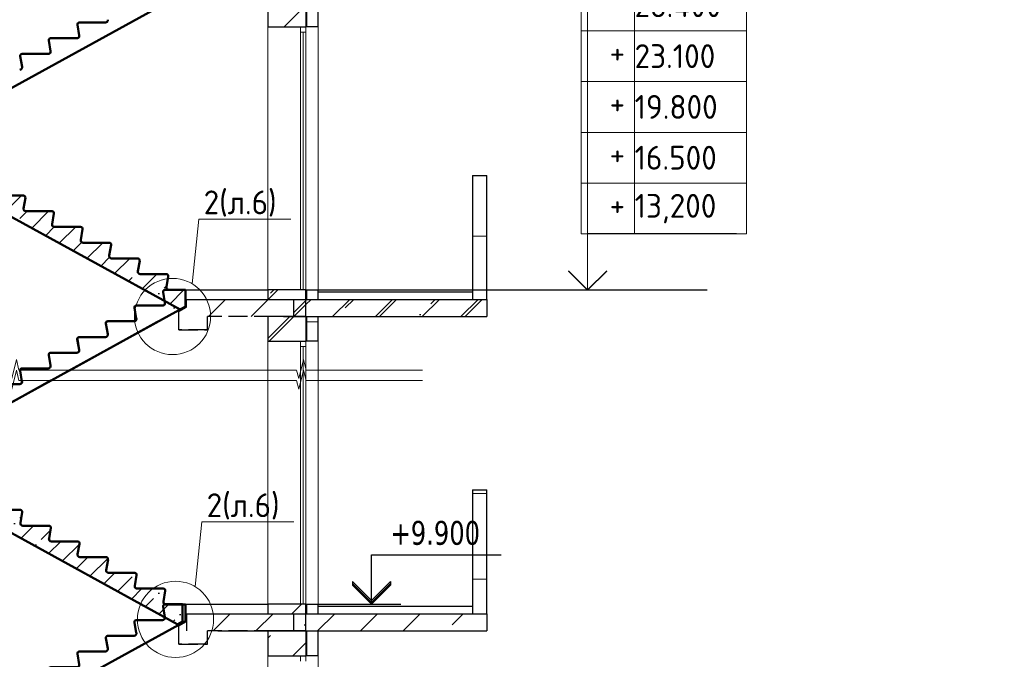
# Model space of a CAD drawing. Header units: millimetres. Extents: x 259029 to 2494469, y -731578 to -57567.
# Tile 114 of 207: x 375879 to 386213, y -547649 to -540937. Entities that reach past the tile are written whole.
import ezdxf
from ezdxf import colors
from ezdxf.entities.mleader import LeaderData, LeaderLine
from ezdxf.math import Vec2, Vec3

# ---------------------------------------------------------------- set-up
doc = ezdxf.new("R2010")
doc.units = ezdxf.units.MM
doc.linetypes.add('______2', pattern=[270, 200, -70])
doc.layers.get('Defpoints').update_dxf_attribs({"color": 140})
for name, color, linetype, lineweight in [('RAZMER', 100, 'Continuous', 15), ('Standard', 7, 'Continuous', 25), ('АС-Таблицы', 7, 'Continuous', 20), ('Выноски', 20, 'Continuous', 20), ('Общий01', 7, 'Continuous', 13), ('отметки', 243, 'Continuous', 18), ('ПЛИТА', 152, 'Continuous', 35), ('Размеры кладочные', 3, 'Continuous', 20), ('РАЗРЕЗЫ', 10, 'Continuous', 60), ('Символы 0.20', 1, 'Continuous', 20), ('Стена', 7, 'Continuous', 50), ('Стена_ бетон несущ.', 253, 'Continuous', 70)]:
    doc.layers.add(name, color=color, linetype=linetype, lineweight=lineweight)
doc.styles.add('TAHOMA', font='tahoma.ttf')
doc.styles.add('ГОСТ', font='GOST_Common.ttf')
pattern_1 = [(45, (-449245.4, -191107), (-449.0128, 449.0128), []), (45, (-448796.4, -191107), (-449.0128, 449.0128), [793.75, -158.75, 0, -158.75])]
pattern_2 = [(45, (-449245.4, -210907), (-449.0128, 449.0128), []), (45, (-448796.4, -210907), (-449.0128, 449.0128), [793.75, -158.75, 0, -158.75])]
pattern_3 = [(0, (369266.14, -568857.86), (450, 450), [450, -450]), (90, (369266.14, -568857.86), (-450, 450), [450, -450])]
pattern_4 = [(0, (369266.14, -588657.86), (450, 450), [450, -450]), (90, (369266.14, -588657.86), (-450, 450), [450, -450])]

# ---------------------------------------------------------------- blocks, each defined once
blk = doc.blocks.new('*T247')
at = {"layer": 'Defpoints', "color": 8, "linetype": 'ByBlock', "lineweight": 0, "transparency": 16777216}
for p, q in [((0, 0), (1734, 0)), ((0, 0), (0, -3733)), ((561, 0), (561, -3733)), ((1734, 0), (1734, -3733)), ((0, -533), (1734, -533)), ((0, -1067), (1734, -1067)), ((0, -1600), (1734, -1600)), ((0, -2133), (1734, -2133)), ((0, -2667), (1734, -2667)), ((0, -3200), (1734, -3200)), ((0, -3733), (1734, -3733))]:
    blk.add_line(p, q, dxfattribs=at)
at = {"layer": 'АС-Таблицы', "color": 0, "transparency": 16777216, "char_height": 250, "style": 'ГОСТ'}
for s, insert, width, attachment_point in [('33.000', (561, -267), 1173.09, 4), ('+', (461, -633), 361.22, 3), ('29.700', (561, -800), 1173.09, 4), ('+', (461, -1167), 361.22, 3), ('26.400', (561, -1333), 1173.09, 4), ('+', (461, -1700), 361.22, 3), ('23.100', (561, -1867), 1173.09, 4), ('+', (461, -2233), 361.22, 3), ('19.800', (561, -2400), 1173.09, 4), ('16.500', (561, -2933), 1173.09, 4), ('+', (461, -2767), 361.22, 3), ('13,200', (561, -3467), 1173.09, 4), ('+', (461, -3300), 361.22, 3)]:
    blk.add_mtext(s, dxfattribs=dict(at, insert=insert, width=width, attachment_point=attachment_point))
blk = doc.blocks.new('_None')
blk = doc.blocks.new('НОВЫЙ')
at = {"layer": 'Standard', "color": 5, "linetype": 'Continuous', "lineweight": 50, "transparency": 33554687}
for p, q in [((381795, -472257), (381776, -472146)), ((381796, -472122), (382011, -472122)), ((382011, -472122), (381835, -472122)), ((382011, -472122), (382011, -472298)), ((378952, -473979), (382011, -472298)), ((381495, -472422), (381476, -472311)), ((381496, -472287), (381771, -472287)), ((381196, -472452), (381471, -472452)), ((381195, -472587), (381176, -472476)), ((380895, -472752), (380876, -472641)), ((380896, -472617), (381171, -472617)), ((380595, -472917), (380576, -472806)), ((380596, -472782), (380871, -472782)), ((380295, -473082), (380276, -472971)), ((380296, -472947), (380571, -472947)), ((379995, -473247), (379976, -473136)), ((379996, -473112), (380271, -473112)), ((379696, -473277), (379971, -473277)), ((379695, -473412), (379676, -473301)), ((379395, -473577), (379376, -473466)), ((379396, -473442), (379671, -473442)), ((379095, -473742), (379076, -473631)), ((379096, -473607), (379371, -473607)), ((378895, -473772), (378895, -473837)), ((378895, -473772), (378895, -473948)), ((378895, -473772), (379071, -473772))]:
    blk.add_line(p, q, dxfattribs=at)
for centre, radius, start, end in [((381796, -472142), 20, 90, 191.3099), ((381771, -472262), 25, 270, 11.3099), ((381496, -472307), 20, 90, 191.3099), ((381196, -472472), 20, 90, 191.3099), ((381471, -472427), 25, 270, 11.3099), ((380896, -472637), 20, 90, 191.3099), ((381171, -472592), 25, 270, 11.3099), ((380871, -472757), 25, 270, 11.3099), ((380596, -472802), 20, 90, 191.3099), ((380296, -472967), 20, 90, 191.3099), ((380571, -472922), 25, 270, 11.3099), ((380271, -473087), 25, 270, 11.3099), ((379996, -473132), 20, 90, 191.3099), ((379696, -473297), 20, 90, 191.3099), ((379971, -473252), 25, 270, 11.3099), ((379396, -473462), 20, 90, 191.3099), ((379671, -473417), 25, 270, 11.3099), ((379371, -473582), 25, 270, 11.3099), ((379096, -473627), 20, 90, 191.3099), ((379071, -473747), 25, 270, 11.3099)]:
    blk.add_arc(centre, radius, start, end, dxfattribs=at)
at = {"layer": 'РАЗРЕЗЫ', "color": 5, "lineweight": 35}
for p, q in [((382011, -472298), (382011, -472122)), ((382011, -472298), (382011, -472298)), ((378895, -473948), (378895, -473772)), ((378952, -473979), (378895, -473948))]:
    blk.add_line(p, q, dxfattribs=at)
blk = doc.blocks.new('марш2')
at = {"layer": 'РАЗРЕЗЫ', "lineweight": -2}
h = blk.add_hatch(dxfattribs=at)
h.set_pattern_fill('ANSI35', color=256, scale=50)
h.paths.add_polyline_path([(519267, -473418), (519247, -473532, 0.457423), (519272, -473560), (519547, -473560, -0.457423), (519567, -473583), (519547, -473697, 0.457423), (519572, -473725), (519847, -473725, -0.457423), (519867, -473748), (519847, -473862, 0.457423), (519872, -473890), (520147, -473890, -0.457423), (520167, -473913), (520147, -474027, 0.457423), (520172, -474055), (520447, -474055, -0.457423), (520467, -474078), (520447, -474192, 0.457423), (520472, -474220), (520747, -474220, -0.457423), (520767, -474243), (520747, -474357, 0.457423), (520772, -474385), (521047, -474385, -0.457423), (521067, -474408), (521047, -474522, 0.457423), (521072, -474550), (521347, -474550, -0.457423), (521367, -474573), (521347, -474687, 0.457423), (521372, -474715), (521647, -474715, -0.457423), (521667, -474738), (521647, -474852, 0.457423), (521672, -474880), (521947, -474880, -0.457423), (521967, -474903), (521947, -475017, 0.457423), (521972, -475045), (522148, -475045), (522148, -475221), (522090, -475253), (519031, -473571), (519031, -473395), (519247, -473395, -0.457187)])
at = {"layer": 'РАЗРЕЗЫ', "color": 2, "lineweight": -2, "xscale": -1}
blk.add_blockref('НОВЫЙ', (901043, -1273), dxfattribs=at)

msp = doc.modelspace()

# ---------------------------------------------------------------- hatches: boundary and pattern name
at = {"layer": 'Standard', "linetype": 'Continuous', "lineweight": 13}
h = msp.add_hatch(dxfattribs=at)
h.set_pattern_fill('____', scale=450, style=0, pattern_type=2)
h.set_pattern_definition(pattern_3)
h.paths.add_polyline_path([(380632.8, -543871.9), (380782.8, -543871.9), (380782.8, -542571.9), (380632.8, -542571.9)], flags=0)
h = msp.add_hatch(dxfattribs=at)
h.set_pattern_fill('____', scale=450, style=0, pattern_type=2)
h.set_pattern_definition(pattern_4)
h.paths.add_polyline_path([(380632.8, -543871.9), (380782.8, -543871.9), (380782.8, -542571.9), (380632.8, -542571.9)], flags=0)
h = msp.add_hatch(dxfattribs=at)
h.set_pattern_fill('____', scale=450, style=0, pattern_type=2)
h.set_pattern_definition(pattern_3)
h.paths.add_polyline_path([(379012.8, -544311.9), (379012.8, -544051.9), (378892.8, -544051.9), (378892.8, -544311.9)], flags=0)
h = msp.add_hatch(dxfattribs=at)
h.set_pattern_fill('____', scale=450, style=0, pattern_type=2)
h.set_pattern_definition(pattern_4)
h.paths.add_polyline_path([(379012.8, -544311.9), (379012.8, -544051.9), (378892.8, -544051.9), (378892.8, -544311.9)], flags=0)
h = msp.add_hatch(dxfattribs=at)
h.set_pattern_fill('____', scale=450, style=0, pattern_type=2)
h.set_pattern_definition(pattern_3)
h.paths.add_polyline_path([(380632.8, -547171.9), (380782.8, -547171.9), (380782.8, -545871.9), (380632.8, -545871.9)], flags=0)
at = {"layer": 'Стена_ бетон несущ.', "linetype": 'Continuous', "lineweight": 13}
h = msp.add_hatch(dxfattribs=at)
h.set_pattern_fill('ANSI35', color=9, scale=100, style=0)
h.set_pattern_definition(pattern_2)
h.paths.add_polyline_path([(378882.8, -541011.9), (378882.8, -540751.9), (378482.8, -540751.9), (378482.8, -541011.9)], flags=0)
at = {"layer": 'Стена_ бетон несущ.', "linetype": 'Continuous', "lineweight": 25}
h = msp.add_hatch(dxfattribs=at)
h.set_pattern_fill('ANSI35', scale=100, style=0)
h.set_pattern_definition(pattern_2)
h.paths.add_polyline_path([(377382.8, -544051.9), (378752.9, -544051.9), (378752.9, -543871.9), (377382.8, -543871.9)])
at = {"layer": 'Стена_ бетон несущ.', "linetype": 'Continuous', "lineweight": 13}
h = msp.add_hatch(dxfattribs=at)
h.set_pattern_fill('ANSI35', color=9, scale=100, style=0)
h.set_pattern_definition(pattern_1)
h.paths.add_polyline_path([(378482.8, -543871.9), (378882.8, -543871.9), (378882.8, -543771.9), (378482.8, -543771.9)], flags=0)
h = msp.add_hatch(dxfattribs=at)
h.set_pattern_fill('ANSI35', color=9, scale=100, style=0)
h.set_pattern_definition(pattern_2)
h.paths.add_polyline_path([(378482.8, -543871.9), (378882.8, -543871.9), (378882.8, -543771.9), (378482.8, -543771.9)], flags=0)
h = msp.add_hatch(dxfattribs=at)
h.set_pattern_fill('ANSI35', scale=100, style=0)
h.set_pattern_definition(pattern_1)
h.paths.add_polyline_path([(378752.9, -544051.9), (378882.8, -544051.9), (378882.8, -543871.9), (378752.9, -543871.9)], flags=0)
h = msp.add_hatch(dxfattribs=at)
h.set_pattern_fill('ANSI35', scale=100, style=0)
h.set_pattern_definition(pattern_2)
h.paths.add_polyline_path([(378752.9, -544051.9), (378882.8, -544051.9), (378882.8, -543871.9), (378752.9, -543871.9)], flags=0)
at = {"layer": 'Стена_ бетон несущ.', "linetype": 'Continuous', "lineweight": 25}
h = msp.add_hatch(dxfattribs=at)
h.set_pattern_fill('ANSI35', scale=100, style=0)
h.set_pattern_definition(pattern_1)
h.paths.add_polyline_path([(378882.8, -543871.9), (378882.8, -544051.9), (380782.8, -544051.9), (380782.8, -543871.9)])
h = msp.add_hatch(dxfattribs=at)
h.set_pattern_fill('ANSI35', scale=100, style=0)
h.set_pattern_definition(pattern_2)
h.paths.add_polyline_path([(378882.8, -543871.9), (378882.8, -544051.9), (380782.8, -544051.9), (380782.8, -543871.9)])
at = {"layer": 'Стена_ бетон несущ.', "linetype": 'Continuous', "lineweight": 13}
h = msp.add_hatch(dxfattribs=at)
h.set_pattern_fill('ANSI35', color=9, scale=100, style=0)
h.set_pattern_definition(pattern_1)
h.paths.add_polyline_path([(378882.8, -544311.9), (378882.8, -544051.9), (378482.8, -544051.9), (378482.8, -544311.9)], flags=0)
h = msp.add_hatch(dxfattribs=at)
h.set_pattern_fill('ANSI35', color=9, scale=100, style=0)
h.set_pattern_definition(pattern_2)
h.paths.add_polyline_path([(378882.8, -544311.9), (378882.8, -544051.9), (378482.8, -544051.9), (378482.8, -544311.9)], flags=0)
h = msp.add_hatch(dxfattribs=at)
h.set_pattern_fill('ANSI35', color=9, scale=100, style=0)
h.set_pattern_definition(pattern_1)
h.paths.add_polyline_path([(378482.8, -547171.9), (378882.8, -547171.9), (378882.8, -547071.9), (378482.8, -547071.9)], flags=0)
at = {"layer": 'Стена_ бетон несущ.', "linetype": 'Continuous', "lineweight": 25}
h = msp.add_hatch(dxfattribs=at)
h.set_pattern_fill('ANSI35', scale=100, style=0)
h.set_pattern_definition([(45, (-448995.34, -191107), (-449.0128, 449.0128), []), (45, (-448546.3, -191107), (-449.0128, 449.0128), [793.75, -158.75, 0, -158.75])])
h.paths.add_polyline_path([(377632.9, -547351.9), (379003, -547351.9), (379003, -547171.9), (377632.9, -547171.9)])
h = msp.add_hatch(dxfattribs=at)
h.set_pattern_fill('ANSI35', scale=100, style=0)
h.set_pattern_definition(pattern_1)
h.paths.add_polyline_path([(378882.8, -547171.9), (378882.8, -547351.9), (380782.8, -547351.9), (380782.8, -547171.9)])
at = {"layer": 'Стена_ бетон несущ.', "linetype": 'Continuous', "lineweight": 13}
h = msp.add_hatch(dxfattribs=at)
h.set_pattern_fill('ANSI35', color=9, scale=100, style=0)
h.set_pattern_definition(pattern_1)
h.paths.add_polyline_path([(378882.8, -547611.9), (378882.8, -547351.9), (378482.8, -547351.9), (378482.8, -547611.9)], flags=0)

# ---------------------------------------------------------------- linework, layer by layer
at = {"color": 0}
for p, q in [((379012.8, -543771.9), (383095.6, -543771.9)), ((378919.8, -547070.9), (379878.1, -547070.9))]:
    msp.add_line(p, q, dxfattribs=at)
at = {"layer": 'RAZMER', "color": 30, "ltscale": 100}
for p, q in [((381839.7, -543327.2, 0), (381839.7, -539986.2, 0)), ((381839.7, -541052.9, 0), (383402.2, -541052.9, 0)), ((381839.7, -541586.2, 0), (383402.2, -541586.2, 0)), ((381839.7, -542119.5, 0), (383402.2, -542119.5, 0)), ((381839.7, -542652.9, 0), (383402.2, -542652.9, 0)), ((381839.7, -543180.9, 0), (383402.2, -543180.9, 0))]:
    msp.add_line(p, q, dxfattribs=at)
at = {"layer": 'RAZMER'}
msp.add_line((381839.7, -543171.9, 0), (381839.7, -543771.9), dxfattribs=at)
at = {"layer": 'Standard', "color": 5, "linetype": 'Continuous', "lineweight": 50, "transparency": 33554687}
for p, q in [((374560.2, -542329.5), (377411.1, -540762.2)), ((376503.6, -540967.1), (376778.7, -540967.1)), ((376503.2, -541102.2), (376484, -540991)), ((376203.2, -541267.2), (376184, -541156)), ((376203.6, -541132.1), (376478.7, -541132.1)), ((375903.2, -541432.2), (375884, -541321)), ((375903.6, -541297.1), (376178.7, -541297.1))]:
    msp.add_line(p, q, dxfattribs=at)
at = {"layer": 'Standard', "color": 7, "linetype": 'Continuous', "lineweight": 13}
for p, q in [((378826.8, -541011.9), (378826.8, -541067.9)), ((378826.8, -541067.9), (378826.8, -543771.9)), ((378826.8, -541067.9), (378826.8, -543771.9)), ((378826.8, -541067.9), (378882.8, -541067.9)), ((378854.8, -543770.9), (378854.8, -541067.9)), ((378854.8, -543770.9), (378854.8, -541067.9)), ((378882.8, -541067.9), (378882.8, -541011.9)), ((378882.8, -543771.9), (378882.8, -541067.9)), ((378882.8, -543771.9), (378882.8, -541067.9)), ((378826.8, -544311.9), (378826.8, -544367.9)), ((378826.8, -544311.9), (378826.8, -544367.9)), ((378826.8, -544367.9), (378826.8, -547071.9)), ((378826.8, -544367.9), (378882.8, -544367.9)), ((378826.8, -544367.9), (378826.8, -547071.9)), ((378826.8, -544367.9), (378882.8, -544367.9)), ((378854.8, -547070.9), (378854.8, -544367.9)), ((378854.8, -547070.9), (378854.8, -544367.9)), ((378882.8, -544367.9), (378882.8, -544311.9)), ((378882.8, -544367.9), (378882.8, -544311.9)), ((378882.8, -547071.9), (378882.8, -544367.9)), ((378882.8, -547071.9), (378882.8, -544367.9)), ((378826.8, -547611.9), (378826.8, -547667.9)), ((378882.8, -547667.9), (378882.8, -547611.9))]:
    msp.add_line(p, q, dxfattribs=at)
at = {"layer": 'Standard', "color": 7, "linetype": '______2', "lineweight": 30}
for p, q in [((377629.2, -543953.7), (377629.2, -543871.9)), ((377549, -543997.9), (377629.2, -543953.7)), ((377549, -544191.9), (377549, -543997.9)), ((377849, -544191.9), (377849, -544051.9)), ((378539, -544051.9), (377849, -544051.9)), ((377549, -544191.9), (377549, -544096.9)), ((377849, -544191.9), (377549, -544191.9)), ((377849, -544191.9), (377549, -544191.9)), ((377549, -544191.9), (377849, -544191.9)), ((377849, -544191.9), (377549, -544191.9)), ((377629.2, -547253.7), (377629.2, -547171.9)), ((377549, -547297.9), (377629.2, -547253.7)), ((377549, -547491.9), (377549, -547297.9)), ((377849, -547491.9), (377849, -547351.9)), ((378539, -547351.9), (377849, -547351.9)), ((377549, -547491.9), (377549, -547396.9)), ((377849, -547491.9), (377549, -547491.9)), ((377849, -547491.9), (377549, -547491.9)), ((377549, -547491.9), (377849, -547491.9)), ((377849, -547491.9), (377549, -547491.9))]:
    msp.add_line(p, q, dxfattribs=at)
at = {"layer": 'Standard', "color": 7, "linetype": 'Continuous', "lineweight": 25}
for p, q in [((378882.8, -544051.9), (378882.8, -543871.9)), ((378882.8, -544051.9), (378882.8, -543871.9)), ((379571.4, -547071.9), (379571.4, -546551.9)), ((379571.4, -546551.9), (380931.4, -546551.9)), ((379371.4, -546831.9), (379571.4, -547031.9)), ((379371.4, -546831.9), (379371.4, -546851.9)), ((379571.4, -547051.9), (379371.4, -546851.9)), ((379371.4, -546851.9), (379371.4, -546871.9)), ((379571.4, -547031.9), (379771.4, -546831.9)), ((379771.4, -546851.9), (379571.4, -547051.9)), ((379771.4, -546831.9), (379771.4, -546851.9)), ((379771.4, -546851.9), (379771.4, -546871.9)), ((379571.4, -547071.9), (379371.4, -546871.9)), ((379771.4, -546871.9), (379571.4, -547071.9)), ((378882.8, -547351.9), (378882.8, -547171.9))]:
    msp.add_line(p, q, dxfattribs=at)
at = {"layer": 'Standard', "color": 1, "linetype": 'Continuous', "lineweight": 50, "transparency": 33554687}
for p, q in [((377102.4, -544072), (377083.2, -543960.9)), ((376407.5, -544613.4), (377318.4, -544112.7)), ((376802.4, -544237), (376783.2, -544125.9)), ((376802.8, -544101.9), (377077.9, -544101.9)), ((376502.8, -544266.9), (376777.9, -544266.9)), ((376502.4, -544402), (376483.2, -544290.9)), ((376202.4, -544567), (376183.2, -544455.9)), ((376202.8, -544431.9), (376477.9, -544431.9)), ((375902.8, -544596.9), (376177.9, -544596.9)), ((374792, -545501.4), (376206.2, -544724)), ((375902.4, -544732), (375901, -544724))]:
    msp.add_line(p, q, dxfattribs=at)
at = {"layer": 'Standard', "color": 5, "linetype": 'Continuous', "lineweight": 50, "transparency": 33554687}
for centre, radius, start, end in [((376503.6, -540987.1), 20, 90, 191.30993), ((376778.7, -540942.1), 25, 270, 11.30993), ((376203.6, -541152.1), 20, 90, 191.30993), ((376478.7, -541107.1), 25, 270, 11.30993), ((376178.7, -541272.1), 25, 270, 11.30993), ((375903.6, -541317.1), 20, 90, 191.30993), ((375878.7, -541437.1), 25, 270, 11.30993)]:
    msp.add_arc(centre, radius, start, end, dxfattribs=at)
at = {"layer": 'Standard', "color": 1, "linetype": 'Continuous', "lineweight": 50, "transparency": 33554687}
for centre, radius, start, end in [((377102.8, -543956.9), 20, 90, 191.30993), ((377077.9, -544076.9), 25, 270, 11.30993), ((376802.8, -544121.9), 20, 90, 191.30993), ((376502.8, -544286.9), 20, 90, 191.30993), ((376777.9, -544241.9), 25, 270, 11.30993), ((376202.8, -544451.9), 20, 90, 191.30993), ((376477.9, -544406.9), 25, 270, 11.30993), ((375902.8, -544616.9), 20, 90, 169.72002), ((376177.9, -544571.9), 25, 270, 11.30993), ((375877.9, -544736.9), 25, 270, 11.30993)]:
    msp.add_arc(centre, radius, start, end, dxfattribs=at)
at = {"layer": 'Общий01', "color": 7, "linetype": 'Continuous', "lineweight": 25}
for p, q in [((377414.1, -543771.9), (378482.8, -543771.9)), ((377423.2, -543771.9), (378482.8, -543771.9)), ((377619.2, -543771.9), (378482.8, -543771.9)), ((377628.3, -543871.9), (380782.8, -543871.9)), ((377628.3, -543871.9), (380782.8, -543871.9)), ((379012.8, -543791.9), (380632.8, -543791.9)), ((379012.8, -543791.9), (380632.8, -543791.9)), ((378648.8, -544051.9), (380782.8, -544051.9)), ((377382.8, -547071.9), (378482.8, -547071.9)), ((377619.2, -547071.9), (378482.8, -547071.9)), ((377632.9, -547351.9), (377632.9, -547171.9)), ((377682.8, -547171.9), (380782.8, -547171.9)), ((379012.8, -547091.9), (380632.8, -547091.9)), ((377958.9, -547351.9), (380782.8, -547351.9))]:
    msp.add_line(p, q, dxfattribs=at)
at = {"layer": 'отметки', "linetype": 'Continuous', "lineweight": 25, "ltscale": 100}
msp.add_lwpolyline([(381639.7, -543571.9), (381839.7, -543771.9), (382039.7, -543571.9)], dxfattribs=at)
at = {"layer": 'отметки', "linetype": 'Continuous', "lineweight": 25, "ltscale": 100, "elevation": 0}
msp.add_lwpolyline([(381639.7, -543574.6), (381839.7, -543774.6), (382039.7, -543574.6)], dxfattribs=at)
at = {"layer": 'ПЛИТА', "color": 0, "lineweight": 0}
for p, q in [((377619.2, -543821.9), (377619.2, -543771.9)), ((377619.2, -547121.9), (377619.2, -547071.9))]:
    msp.add_line(p, q, dxfattribs=at)
at = {"layer": 'ПЛИТА', "color": 0, "lineweight": 30}
for p, q in [((377629.2, -543871.9), (378539, -543871.9)), ((377629.2, -547171.9), (378539, -547171.9))]:
    msp.add_line(p, q, dxfattribs=at)
at = {"layer": 'Размеры кладочные'}
for points in [[(377093.3, -544613.4), (375870.4, -544613.4), (375844.8, -544503), (375796, -544703.3), (375768.5, -544613.4), (374079.4, -544613.4)], [(380107.1, -544613.4), (378884.3, -544613.4), (378858.7, -544503), (378809.8, -544703.3), (378782.3, -544613.4), (377093.3, -544613.4)], [(377093.3, -544724), (375870.4, -544724), (375844.8, -544613.6), (375796, -544813.9), (375768.5, -544724), (374079.4, -544724)], [(380107.1, -544724), (378884.3, -544724), (378858.7, -544613.6), (378809.8, -544813.9), (378782.3, -544724), (377093.3, -544724)]]:
    msp.add_lwpolyline(points, dxfattribs=at)
at = {"layer": 'РАЗРЕЗЫ', "color": 2, "lineweight": -2}
for p, q in [((377472, -544028.8), (377619.2, -543947.8)), ((377472, -547328.8), (377619.2, -547247.8))]:
    msp.add_line(p, q, dxfattribs=at)
at = {"layer": 'Символы 0.20'}
for centre in [(377482.6, -544051.9), (377514, -547230.1)]:
    msp.add_circle(centre, 400, dxfattribs=at)
at = {"layer": 'Стена', "color": 34, "linetype": 'Continuous', "lineweight": 25}
for p, q in [((378892.8, -541011.9), (378892.8, -540751.9)), ((379012.8, -541011.9), (379012.8, -540751.9)), ((379012.8, -541011.9), (378882.8, -541011.9)), ((380632.8, -542571.9), (380632.8, -543871.9)), ((380632.8, -542571.9), (380632.8, -543871.9)), ((380632.8, -542571.9), (380782.8, -542571.9)), ((380782.8, -543871.9), (380782.8, -542571.9)), ((380782.8, -543871.9), (380782.8, -542571.9)), ((378882.8, -543771.9), (379012.8, -543771.9)), ((378882.8, -543771.9), (379012.8, -543771.9)), ((378892.8, -543871.9), (378892.8, -543771.9)), ((378892.8, -543871.9), (378892.8, -543771.9)), ((379012.8, -543871.9), (379012.8, -543771.9)), ((379012.8, -543871.9), (379012.8, -543771.9)), ((378892.8, -544311.9), (378892.8, -544051.9)), ((378892.8, -544311.9), (378892.8, -544051.9)), ((379012.8, -544311.9), (379012.8, -544051.9)), ((379012.8, -544311.9), (379012.8, -544051.9)), ((379012.8, -544311.9), (378882.8, -544311.9)), ((379012.8, -544311.9), (378882.8, -544311.9)), ((380632.8, -545871.9), (380782.8, -545871.9)), ((380632.8, -545871.9), (380632.8, -547171.9)), ((380782.8, -547171.9), (380782.8, -545871.9)), ((378882.8, -547071.9), (379012.8, -547071.9)), ((378892.8, -547171.9), (378892.8, -547071.9)), ((379012.8, -547171.9), (379012.8, -547071.9)), ((378892.8, -547611.9), (378892.8, -547351.9)), ((379012.8, -547611.9), (379012.8, -547351.9)), ((379012.8, -547611.9), (378882.8, -547611.9))]:
    msp.add_line(p, q, dxfattribs=at)
at = {"layer": 'Стена', "color": 34, "linetype": 'Continuous', "lineweight": 13}
for p, q in [((379012.8, -543771.9), (379012.8, -541011.9)), ((379012.8, -543771.9), (379012.8, -541011.9)), ((379012.8, -547071.9), (379012.8, -544311.9)), ((379012.8, -547071.9), (379012.8, -544311.9)), ((379012.8, -550371.9), (379012.8, -547611.9))]:
    msp.add_line(p, q, dxfattribs=at)
at = {"layer": 'Стена_ бетон несущ.', "color": 9, "linetype": 'Continuous', "lineweight": 25}
for p, q in [((378482.8, -540751.9), (378482.8, -541011.9)), ((378882.8, -540751.9), (378882.8, -541011.9)), ((378482.8, -541011.9), (378882.8, -541011.9)), ((378482.8, -543771.9), (378482.8, -543871.9)), ((378882.8, -543771.9), (378482.8, -543771.9)), ((378482.8, -543771.9), (378482.8, -543871.9)), ((378882.8, -543771.9), (378482.8, -543771.9)), ((378482.8, -543771.9), (378482.8, -543871.9)), ((378882.8, -543871.9), (378882.8, -543771.9)), ((378882.8, -543871.9), (378882.8, -543771.9)), ((378882.8, -544051.9), (378482.8, -544051.9)), ((378882.8, -544051.9), (378482.8, -544051.9)), ((378882.8, -544051.9), (378482.8, -544051.9)), ((378882.8, -544051.9), (378482.8, -544051.9)), ((378482.8, -544051.9), (378482.8, -544311.9)), ((378482.8, -544051.9), (378482.8, -544311.9)), ((378882.8, -544051.9), (378882.8, -544311.9)), ((378882.8, -544051.9), (378882.8, -544311.9)), ((378482.8, -544311.9), (378882.8, -544311.9)), ((378482.8, -544311.9), (378882.8, -544311.9)), ((378482.8, -547071.9), (378482.8, -547171.9)), ((378882.8, -547071.9), (378482.8, -547071.9)), ((378482.8, -547071.9), (378482.8, -547171.9)), ((378882.8, -547171.9), (378882.8, -547071.9)), ((378882.8, -547351.9), (378482.8, -547351.9)), ((378882.8, -547351.9), (378482.8, -547351.9)), ((378482.8, -547351.9), (378482.8, -547611.9)), ((378882.8, -547351.9), (378882.8, -547611.9)), ((378482.8, -547611.9), (378882.8, -547611.9))]:
    msp.add_line(p, q, dxfattribs=at)
at = {"layer": 'Стена_ бетон несущ.', "color": 9, "linetype": 'Continuous', "lineweight": 13}
for p, q in [((378482.8, -541011.9), (378482.8, -543771.9)), ((378482.8, -541011.9), (378482.8, -543771.9)), ((378482.8, -544311.9), (378482.8, -547071.9)), ((378482.8, -544311.9), (378482.8, -547071.9)), ((378482.8, -547611.9), (378482.8, -550371.9))]:
    msp.add_line(p, q, dxfattribs=at)
at = {"layer": 'Стена_ бетон несущ.', "color": 7, "linetype": 'Continuous', "lineweight": 25}
for p, q in [((378752.9, -543871.9), (378752.9, -544051.9)), ((378752.9, -543871.9), (378752.9, -544051.9)), ((378882.8, -544051.9), (378882.8, -543871.9)), ((378882.8, -544051.9), (378882.8, -543871.9)), ((380782.8, -543871.9), (380782.8, -544051.9)), ((380782.8, -543871.9), (380782.8, -544051.9)), ((378752.9, -547171.9), (378752.9, -547351.9)), ((378882.8, -547351.9), (378882.8, -547171.9)), ((380782.8, -547171.9), (380782.8, -547351.9))]:
    msp.add_line(p, q, dxfattribs=at)

# ---------------------------------------------------------------- block references
msp.add_blockref('*T247', (381771.3, -539452.6, 0))
at = {"layer": 'РАЗРЕЗЫ', "color": 2, "lineweight": -2}
for name, p in [('марш2', (-144528.6, -68727)), ('НОВЫЙ', (-4392.2, -71650.2)), ('марш2', (-144561.2, -72027)), ('НОВЫЙ', (-4392.2, -74950.2))]:
    msp.add_blockref(name, p, dxfattribs=at)

# ---------------------------------------------------------------- texts
at = {"layer": 'Standard', "color": 7, "linetype": 'Continuous', "lineweight": 25, "insert": (379771.4, -546451.9), "char_height": 250, "width": 1028.162, "attachment_point": 7, "style": 'TAHOMA'}
msp.add_mtext('{\\W0.86;+9.900}', dxfattribs=at)
at = {"layer": 'Выноски'}
note = msp.add_mtext_static_columns([''] * 2, width=18604.939, gutter_width=10240.1, height=0, dxfattribs=dict(at, insert=(295601.8, -509833), char_height=250, attachment_point=1, style='ГОСТ'))
for column, words in zip([note] + note.columns.linked_columns, ['\\pi8790.91665;Общие указания:\\P\\pi570.45,l346.2,t2000;1.^IСтроительство здания должно производиться в соответствии с проектом производства работ (ППР). при {\\H1.66663x; }\\P\\pi0,t346.2;отсутствии проекта ППР в производство строительно-монтажных работ запрещается. {\\H1.18896x; }\\P\\pi570.45,t2000;2.^IМонтаж сборных конструкций вести в соответствии с требованиями СП 70.13330.2012 "Несущие и {\\H1.54818x; }\\P\\pi0,t346.2;ограждающие конструкции "(акт.ред. СНиП 3.03.01-87*).{\\H1.62844x;\\C0; \\H0.61408x;\\P\\pi570.45,t2000;}3.^IВсе сварные работы следует вести в соответствии с ГОСТ 5264-80* "Ручная дуговая сварка.Соединения {\\H1.20169x; }\\P\\pi0,t346.2;сварные" и  ГОСТ 14098-2014 "Соединения сварные арматуры и закладных деталей железобетонных конструкций". {\\H1.54394x; }\\PСварку вести электродами типа Э42А. {\\H1.42985x;\\C0; \\H0.69937x;\\P\\pi570.45,t2000;}4.^IВсе металлические конструкции окрасить эмалью ПФ-1189 по ГОСТ 6465-79 в два слоя. Эмаль наносить на {\\H1.46788x; }\\P\\pi0,t346.2;грунтовку ГФ-021 по ГОСТ 25129-82 (первый слой - на заводе-изготовителе, второй слой - на монтаже).{\\H1.65521x;\\C0; \\H0.60415x;\\P\\pi10052.46968,l0,tz;\\H1.55946x; \\H0.64125x;\\P\\H1.64685x; \\H0.60722x;\\P\\pi812.5,l41.6675;\\H1.23852x; \\H0.80742x;\\P}', '']):
    column.text = words

# ---------------------------------------------------------------- leaders
at = {"layer": 'Символы 0.20'}
ml = msp.add_multileader_mtext('Standard', dxfattribs=at)
ml.set_content('3(л.6)', color=256, style='ГОСТ')
ml.set_leader_properties(color=256, linetype='ByLayer', lineweight=-1)
ml.set_arrow_properties(name='NONE')
ml.build(insert=Vec2(0, 0))
ml.multileader.update_dxf_attribs({"text_left_attachment_type": 6, "text_right_attachment_type": 6, "dogleg_length": 0.25, "arrow_head_size": 200, "scale": 100})
ctx = ml.context
ctx.base_point, ctx.scale, ctx.char_height, ctx.arrow_head_size, ctx.landing_gap_size, ctx.plane_origin = Vec3(356877.5, -543027), 100, 250, 200, 25, Vec3(357361.8, -543328.8)
ctx.left_attachment, ctx.right_attachment = 6, 6
notes = []
notes.append((ctx, [(0, (1, 1, 0), (356852.5, -543027), (1, 0), 25, [(0, [(356178.7, -542439)], 0, [])])]))
ctx.mtext.insert, ctx.mtext.width, ctx.mtext.defined_height, ctx.mtext.flow_direction = Vec3(356902.5, -542727), 1094.387, 742.8, 5
ml = msp.add_multileader_mtext('Standard', dxfattribs=at)
ml.set_content('2(л.6)', color=256, style='ГОСТ')
ml.set_leader_properties(color=256, linetype='ByLayer', lineweight=-1)
ml.set_arrow_properties(name='NONE')
ml.build(insert=Vec2(0, 0))
ml.multileader.update_dxf_attribs({"text_left_attachment_type": 6, "text_right_attachment_type": 6, "dogleg_length": 0.25, "arrow_head_size": 200, "scale": 100})
ctx = ml.context
ctx.base_point, ctx.scale, ctx.char_height, ctx.arrow_head_size, ctx.landing_gap_size, ctx.plane_origin = Vec3(373876.8, -543331.4), 100, 250, 200, 25, Vec3(376206.2, -543268.4)
ctx.left_attachment, ctx.right_attachment = 6, 6
notes.append((ctx, [(1, (1, 1, 0), (374701.8, -543331.4), (-1, 0), 25, [(0, [(374690.3, -542556.8)], 0, [])])]))
ctx.mtext.insert, ctx.mtext.width, ctx.mtext.defined_height, ctx.mtext.flow_direction = Vec3(373901.8, -543031.4), 1094.387, 742.8, 5
ml = msp.add_multileader_mtext('Standard', dxfattribs=at)
ml.set_content('1(л.6)', color=256, style='ГОСТ')
ml.set_leader_properties(color=256, linetype='ByLayer', lineweight=-1)
ml.set_arrow_properties(name='NONE')
ml.build(insert=Vec2(0, 0))
ml.multileader.update_dxf_attribs({"text_left_attachment_type": 6, "text_right_attachment_type": 6, "dogleg_length": 0.25, "arrow_head_size": 200, "scale": 100})
ctx = ml.context
ctx.base_point, ctx.scale, ctx.char_height, ctx.arrow_head_size, ctx.landing_gap_size, ctx.plane_origin = Vec3(359149.9, -542966.1), 100, 250, 200, 25, Vec3(360364.1, -545100.5)
ctx.left_attachment, ctx.right_attachment = 6, 6
notes.append((ctx, [(0, (1, 1, 0), (359124.9, -542966.1), (1, 0), 25, [(0, [(359053.1, -543645.4)], 0, [])])]))
ctx.mtext.insert, ctx.mtext.width, ctx.mtext.flow_direction = Vec3(359174.9, -542666.1), 792.21, 5
ml = msp.add_multileader_mtext('Standard', dxfattribs=at)
ml.set_content('2(л.6)', color=256, style='ГОСТ')
ml.set_leader_properties(color=256, linetype='ByLayer', lineweight=-1)
ml.set_arrow_properties(name='NONE')
ml.build(insert=Vec2(0, 0))
ml.multileader.update_dxf_attribs({"text_left_attachment_type": 6, "text_right_attachment_type": 6, "dogleg_length": 0.25, "arrow_head_size": 200, "scale": 100})
ctx = ml.context
ctx.base_point, ctx.scale, ctx.char_height, ctx.arrow_head_size, ctx.landing_gap_size, ctx.plane_origin = Vec3(377784.4, -543029.1), 100, 250, 200, 25, Vec3(378998.6, -545163.5)
ctx.left_attachment, ctx.right_attachment = 6, 6
notes.append((ctx, [(0, (1, 1, 0), (377759.4, -543029.1), (1, 0), 25, [(0, [(377687.6, -543708.5)], 0, [])])]))
ctx.mtext.insert, ctx.mtext.width, ctx.mtext.flow_direction = Vec3(377809.4, -542729.1), 792.21, 5
ml = msp.add_multileader_mtext('Standard', dxfattribs=at)
ml.set_content('4(л.6)', color=256, style='ГОСТ')
ml.set_leader_properties(color=256, linetype='ByLayer', lineweight=-1)
ml.set_arrow_properties(name='NONE')
ml.build(insert=Vec2(0, 0))
ml.multileader.update_dxf_attribs({"text_left_attachment_type": 6, "text_right_attachment_type": 6, "dogleg_length": 0.25, "arrow_head_size": 200, "scale": 100})
ctx = ml.context
ctx.base_point, ctx.scale, ctx.char_height, ctx.arrow_head_size, ctx.landing_gap_size, ctx.plane_origin = Vec3(373715.2, -544514.2), 100, 250, 200, 25, Vec3(376206.2, -546798.4)
ctx.left_attachment, ctx.right_attachment = 6, 6
notes.append((ctx, [(1, (1, 1, 0), (374565.2, -544514.2), (-1, 0), 25, [(0, [(374723, -545288.1)], 0, [])])]))
ctx.mtext.insert, ctx.mtext.width, ctx.mtext.defined_height, ctx.mtext.flow_direction = Vec3(373740.2, -544214.2), 1094.387, 742.8, 5
ml = msp.add_multileader_mtext('Standard', dxfattribs=at)
ml.set_content('3(л.6)', color=256, style='ГОСТ')
ml.set_leader_properties(color=256, linetype='ByLayer', lineweight=-1)
ml.set_arrow_properties(name='NONE')
ml.build(insert=Vec2(0, 0))
ml.multileader.update_dxf_attribs({"text_left_attachment_type": 6, "text_right_attachment_type": 6, "dogleg_length": 0.25, "arrow_head_size": 200, "scale": 100})
ctx = ml.context
ctx.base_point, ctx.scale, ctx.char_height, ctx.arrow_head_size, ctx.landing_gap_size, ctx.plane_origin = Vec3(356758.6, -546329.5), 100, 250, 200, 25, Vec3(357242.9, -546631.3)
ctx.left_attachment, ctx.right_attachment = 6, 6
notes.append((ctx, [(0, (1, 1, 0), (356733.6, -546329.5), (1, 0), 25, [(0, [(356059.8, -545741.6)], 0, [])])]))
ctx.mtext.insert, ctx.mtext.width, ctx.mtext.defined_height, ctx.mtext.flow_direction = Vec3(356783.6, -546029.5), 1094.387, 742.8, 5
ml = msp.add_multileader_mtext('Standard', dxfattribs=at)
ml.set_content('1(л.6)', color=256, style='ГОСТ')
ml.set_leader_properties(color=256, linetype='ByLayer', lineweight=-1)
ml.set_arrow_properties(name='NONE')
ml.build(insert=Vec2(0, 0))
ml.multileader.update_dxf_attribs({"text_left_attachment_type": 6, "text_right_attachment_type": 6, "dogleg_length": 0.25, "arrow_head_size": 200, "scale": 100})
ctx = ml.context
ctx.base_point, ctx.scale, ctx.char_height, ctx.arrow_head_size, ctx.landing_gap_size, ctx.plane_origin = Vec3(359149.9, -546266.1), 100, 250, 200, 25, Vec3(360364.1, -548400.5)
ctx.left_attachment, ctx.right_attachment = 6, 6
notes.append((ctx, [(0, (1, 1, 0), (359124.9, -546266.1), (1, 0), 25, [(0, [(359053.1, -546945.4)], 0, [])])]))
ctx.mtext.insert, ctx.mtext.width, ctx.mtext.flow_direction = Vec3(359174.9, -545966.1), 792.21, 5
ml = msp.add_multileader_mtext('Standard', dxfattribs=at)
ml.set_content('2(л.6)', color=256, style='ГОСТ')
ml.set_leader_properties(color=256, linetype='ByLayer', lineweight=-1)
ml.set_arrow_properties(name='NONE')
ml.build(insert=Vec2(0, 0))
ml.multileader.update_dxf_attribs({"text_left_attachment_type": 6, "text_right_attachment_type": 6, "dogleg_length": 0.25, "arrow_head_size": 200, "scale": 100})
ctx = ml.context
ctx.base_point, ctx.scale, ctx.char_height, ctx.arrow_head_size, ctx.landing_gap_size, ctx.plane_origin = Vec3(377815.8, -546207.3), 100, 250, 200, 25, Vec3(379029.9, -548341.8)
ctx.left_attachment, ctx.right_attachment = 6, 6
notes.append((ctx, [(0, (1, 1, 0), (377790.8, -546207.3), (1, 0), 25, [(0, [(377719, -546886.7)], 0, [])])]))
ctx.mtext.insert, ctx.mtext.width, ctx.mtext.flow_direction = Vec3(377840.8, -545907.3), 792.21, 5
for ctx, leaders in notes:
    for number, flags, end, landing, length, lines in leaders:
        leader = LeaderData()
        leader.index, (leader.has_last_leader_line, leader.has_dogleg_vector, leader.attachment_direction) = number, flags
        leader.last_leader_point, leader.dogleg_vector, leader.dogleg_length = Vec3(end), Vec3(landing), length
        for number, points, colour, breaks in lines:
            line = LeaderLine()
            line.index, line.vertices, line.color, line.breaks = number, Vec3.list(points), colors.encode_raw_color(colour), breaks
            leader.lines.append(line)
        ctx.leaders.append(leader)

doc.saveas('drawing.dxf')
